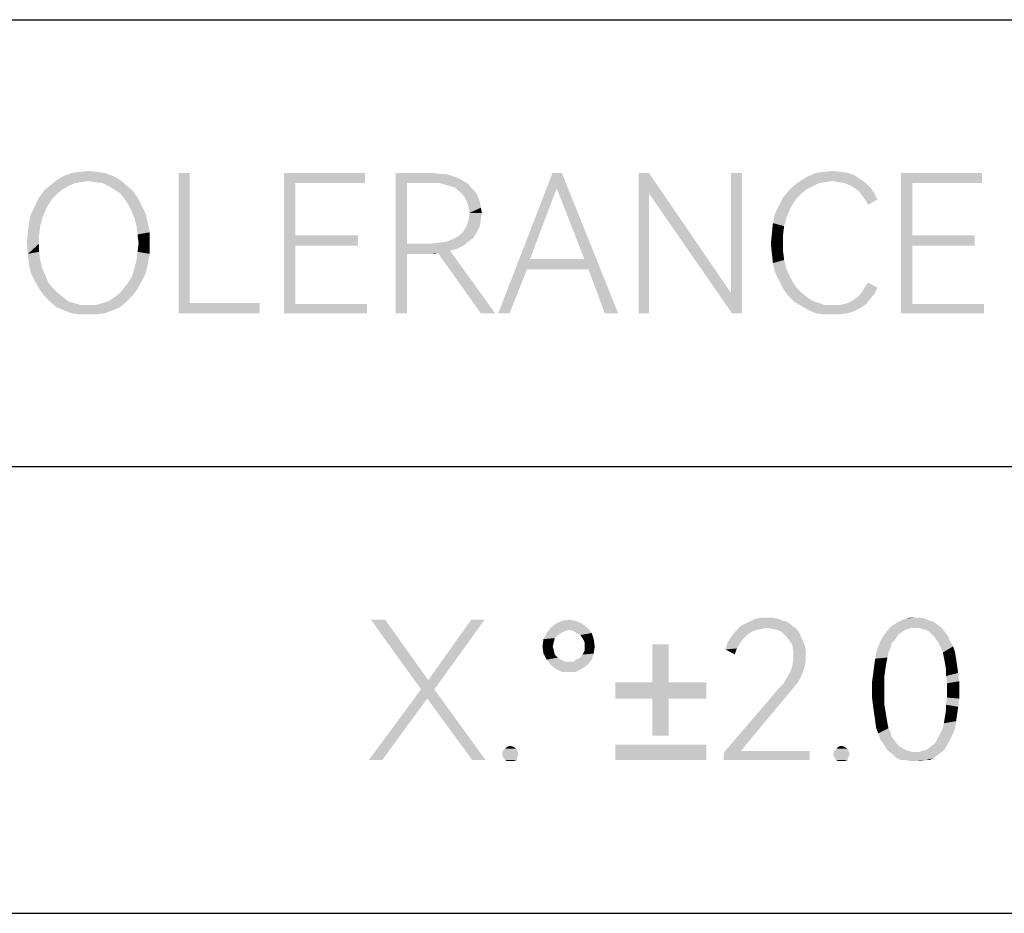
# Model space of a CAD drawing. Header units: millimetres. Extents: x 0 to 297, y 0 to 210.
# Tile 38 of 84: x 108 to 124, y 19 to 33. Entities that reach past the tile are written whole.
import ezdxf

# ---------------------------------------------------------------- set-up
doc = ezdxf.new("R2010")
doc.units = ezdxf.units.MM
doc.header["$LTSCALE"] = 16.335
doc.layers.get('0').update_dxf_attribs({"linetype": 'CONTINUOUS'})

msp = doc.modelspace()

# ---------------------------------------------------------------- linework, layer by layer
at = {"color": 7, "linetype": 'CONTINUOUS', "true_color": 0x00bfff}
for p, q in [((92, 33), (292, 33)), ((92, 26), (172, 26)), ((92, 19), (266, 19))]:
    msp.add_line(p, q, dxfattribs=at)
at = {"color": 7, "linetype": 'CONTINUOUS'}
for points in [[(109.714, 30.552), (108.831, 30.488), (108.943, 30.552)], [(108.831, 30.488), (109.714, 30.552), (109.827, 30.488)], [(109.586, 30.6), (108.943, 30.552), (109.072, 30.6)], [(108.943, 30.552), (109.586, 30.6), (109.714, 30.552)], [(109.457, 30.616), (109.072, 30.6), (109.2, 30.616)], [(109.072, 30.6), (109.457, 30.616), (109.586, 30.6)], [(109.2, 30.616), (109.329, 30.632), (109.457, 30.616)], [(110.919, 30.6), (110.919, 28.561), (110.742, 28.4)], [(110.919, 30.6), (110.742, 28.4), (110.742, 30.6)], [(112.396, 30.6), (113.665, 30.6), (112.573, 30.439)], [(112.573, 30.439), (112.396, 28.4), (112.396, 30.6)], [(112.573, 30.439), (113.665, 30.6), (113.665, 30.439)], [(114.146, 30.6), (114.724, 30.6), (114.323, 30.439)], [(114.323, 30.439), (114.146, 28.4), (114.146, 30.6)], [(114.724, 30.6), (114.837, 30.584), (114.323, 30.439)], [(114.933, 30.584), (115.03, 30.552), (114.323, 30.439)], [(114.837, 30.584), (114.933, 30.584), (114.323, 30.439)], [(115.03, 30.552), (115.126, 30.52), (114.323, 30.439)], [(116.748, 30.6), (116.668, 30.359), (115.752, 28.4)], [(116.748, 30.6), (115.752, 28.4), (116.603, 30.6)], [(117.101, 29.251), (116.668, 30.359), (116.748, 30.6)], [(117.165, 29.091), (117.101, 29.251), (116.748, 30.6)], [(117.422, 28.4), (117.165, 29.091), (116.748, 30.6)], [(117.422, 28.4), (116.748, 30.6), (117.631, 28.4)], [(118.113, 30.6), (118.113, 30.279), (117.952, 28.4)], [(118.113, 30.6), (117.952, 28.4), (117.952, 30.6)], [(118.113, 30.279), (118.113, 30.6), (119.397, 28.721)], [(119.574, 30.6), (119.397, 28.721), (119.397, 30.6)], [(119.414, 28.4), (119.397, 28.721), (119.574, 30.6)], [(119.414, 28.4), (119.574, 30.6), (119.574, 28.4)], [(121.421, 30.504), (120.505, 30.488), (120.618, 30.552)], [(121.228, 30.6), (121.324, 30.568), (120.618, 30.552)], [(121.228, 30.6), (120.618, 30.552), (120.73, 30.6)], [(120.618, 30.552), (121.324, 30.568), (121.421, 30.504)], [(121.116, 30.616), (120.73, 30.6), (120.859, 30.616)], [(120.73, 30.6), (121.116, 30.616), (121.228, 30.6)], [(120.859, 30.616), (120.987, 30.632), (121.116, 30.616)], [(122.063, 30.6), (123.332, 30.6), (122.24, 30.439)], [(122.24, 30.439), (122.063, 28.4), (122.063, 30.6)], [(122.24, 30.439), (123.332, 30.6), (123.332, 30.439)], [(109.008, 30.391), (108.638, 30.327), (108.735, 30.407)], [(109.329, 30.472), (108.735, 30.407), (108.831, 30.488)], [(109.329, 30.472), (109.216, 30.455), (108.735, 30.407)], [(109.216, 30.455), (109.12, 30.439), (108.735, 30.407)], [(108.735, 30.407), (109.12, 30.439), (109.008, 30.391)], [(108.831, 30.488), (109.827, 30.488), (109.329, 30.472)], [(109.441, 30.455), (109.329, 30.472), (109.827, 30.488)], [(109.554, 30.439), (109.441, 30.455), (109.827, 30.488)], [(109.554, 30.439), (109.827, 30.488), (109.923, 30.407)], [(109.923, 30.407), (109.65, 30.391), (109.554, 30.439)], [(109.73, 30.343), (109.65, 30.391), (109.923, 30.407)], [(109.73, 30.343), (109.923, 30.407), (110.019, 30.327)], [(112.573, 30.439), (112.573, 29.62), (112.396, 28.4)], [(114.323, 30.439), (114.323, 29.492), (114.146, 28.4)], [(115.126, 30.52), (115.206, 30.472), (114.323, 30.439)], [(114.708, 30.439), (114.323, 30.439), (115.206, 30.472)], [(114.837, 30.439), (114.708, 30.439), (115.206, 30.472)], [(114.837, 30.439), (115.206, 30.472), (115.286, 30.423)], [(115.286, 30.423), (114.949, 30.407), (114.837, 30.439)], [(115.062, 30.375), (114.949, 30.407), (115.286, 30.423)], [(115.062, 30.375), (115.286, 30.423), (115.335, 30.359)], [(120.682, 30.391), (120.297, 30.311), (120.393, 30.407)], [(120.987, 30.472), (120.393, 30.407), (120.505, 30.488)], [(120.987, 30.472), (120.875, 30.455), (120.393, 30.407)], [(120.875, 30.455), (120.778, 30.439), (120.393, 30.407)], [(120.393, 30.407), (120.778, 30.439), (120.682, 30.391)], [(120.987, 30.472), (120.505, 30.488), (121.421, 30.504)], [(121.084, 30.455), (120.987, 30.472), (121.421, 30.504)], [(121.18, 30.439), (121.084, 30.455), (121.421, 30.504)], [(121.18, 30.439), (121.421, 30.504), (121.517, 30.439)], [(121.517, 30.439), (121.26, 30.407), (121.18, 30.439)], [(121.26, 30.407), (121.517, 30.439), (121.581, 30.375)], [(121.581, 30.375), (121.341, 30.359), (121.26, 30.407)], [(122.24, 30.439), (122.24, 29.62), (122.063, 28.4)], [(108.847, 30.279), (108.558, 30.215), (108.638, 30.327)], [(108.558, 30.215), (108.847, 30.279), (108.767, 30.199)], [(109.008, 30.391), (108.927, 30.343), (108.638, 30.327)], [(108.638, 30.327), (108.927, 30.343), (108.847, 30.279)], [(110.019, 30.327), (109.827, 30.279), (109.73, 30.343)], [(109.827, 30.279), (110.019, 30.327), (110.1, 30.215)], [(110.1, 30.215), (109.891, 30.199), (109.827, 30.279)], [(115.335, 30.359), (115.142, 30.311), (115.062, 30.375)], [(115.142, 30.311), (115.335, 30.359), (115.399, 30.295)], [(115.399, 30.295), (115.206, 30.247), (115.142, 30.311)], [(115.206, 30.247), (115.399, 30.295), (115.431, 30.231)], [(115.431, 30.231), (115.254, 30.166), (115.206, 30.247)], [(116.668, 30.359), (116.25, 29.251), (115.752, 28.4)], [(117.952, 28.4), (118.113, 30.279), (118.113, 28.4)], [(119.397, 28.721), (119.414, 28.4), (118.113, 30.279)], [(120.505, 30.279), (120.216, 30.215), (120.297, 30.311)], [(120.216, 30.215), (120.505, 30.279), (120.425, 30.199)], [(120.682, 30.391), (120.586, 30.343), (120.297, 30.311)], [(120.297, 30.311), (120.586, 30.343), (120.505, 30.279)], [(121.405, 30.311), (121.341, 30.359), (121.581, 30.375)], [(121.405, 30.311), (121.581, 30.375), (121.646, 30.279)], [(121.646, 30.279), (121.453, 30.247), (121.405, 30.311)], [(121.501, 30.182), (121.453, 30.247), (121.646, 30.279)], [(121.501, 30.182), (121.646, 30.279), (121.694, 30.182)], [(108.767, 30.199), (108.494, 30.086), (108.558, 30.215)], [(108.767, 30.199), (108.703, 30.102), (108.494, 30.086)], [(108.494, 30.086), (108.703, 30.102), (108.654, 30.006)], [(109.955, 30.102), (109.891, 30.199), (110.1, 30.215)], [(109.955, 30.102), (110.1, 30.215), (110.164, 30.086)], [(110.164, 30.086), (110.003, 30.006), (109.955, 30.102)], [(115.254, 30.166), (115.431, 30.231), (115.463, 30.15)], [(115.463, 30.15), (115.286, 30.07), (115.254, 30.166)], [(115.286, 30.07), (115.463, 30.15), (115.479, 30.054)], [(120.425, 30.199), (120.152, 30.086), (120.216, 30.215)], [(120.425, 30.199), (120.361, 30.102), (120.152, 30.086)], [(120.152, 30.086), (120.361, 30.102), (120.313, 30.006)], [(121.694, 30.182), (121.549, 30.102), (121.501, 30.182)], [(108.606, 29.893), (108.397, 29.813), (108.43, 29.958)], [(108.654, 30.006), (108.43, 29.958), (108.494, 30.086)], [(108.43, 29.958), (108.654, 30.006), (108.606, 29.893)], [(110.003, 30.006), (110.164, 30.086), (110.228, 29.958)], [(110.228, 29.958), (110.051, 29.893), (110.003, 30.006)], [(110.051, 29.893), (110.228, 29.958), (110.26, 29.813)], [(115.479, 30.054), (115.303, 29.974), (115.286, 30.07)], [(115.495, 29.974), (115.286, 29.861), (115.303, 29.974)], [(115.286, 29.861), (115.495, 29.974), (115.479, 29.861)], [(115.303, 29.974), (115.479, 30.054), (115.495, 29.974)], [(120.265, 29.893), (120.056, 29.813), (120.088, 29.958)], [(120.313, 30.006), (120.088, 29.958), (120.152, 30.086)], [(120.088, 29.958), (120.313, 30.006), (120.265, 29.893)], [(108.574, 29.765), (108.381, 29.669), (108.397, 29.813)], [(108.397, 29.813), (108.606, 29.893), (108.574, 29.765)], [(110.26, 29.813), (110.084, 29.765), (110.051, 29.893)], [(110.084, 29.765), (110.26, 29.813), (110.292, 29.669)], [(115.479, 29.861), (115.254, 29.765), (115.286, 29.861)], [(115.254, 29.765), (115.479, 29.861), (115.463, 29.765)], [(120.232, 29.765), (120.04, 29.653), (120.056, 29.813)], [(120.056, 29.813), (120.265, 29.893), (120.232, 29.765)], [(108.558, 29.636), (108.365, 29.492), (108.381, 29.669)], [(108.365, 29.492), (108.558, 29.636), (108.558, 29.492)], [(108.381, 29.669), (108.574, 29.765), (108.558, 29.636)], [(110.292, 29.669), (110.1, 29.636), (110.084, 29.765)], [(110.116, 29.492), (110.1, 29.636), (110.292, 29.669)], [(110.116, 29.492), (110.292, 29.669), (110.292, 29.492)], [(115.415, 29.669), (115.142, 29.62), (115.206, 29.685)], [(115.142, 29.62), (115.415, 29.669), (115.367, 29.588)], [(115.463, 29.765), (115.206, 29.685), (115.254, 29.765)], [(115.206, 29.685), (115.463, 29.765), (115.415, 29.669)], [(120.216, 29.636), (120.024, 29.492), (120.04, 29.653)], [(120.024, 29.492), (120.216, 29.636), (120.216, 29.492)], [(120.04, 29.653), (120.232, 29.765), (120.216, 29.636)], [(108.558, 29.492), (108.381, 29.331), (108.365, 29.492)], [(108.558, 29.492), (108.558, 29.364), (108.381, 29.331)], [(110.292, 29.492), (110.1, 29.364), (110.116, 29.492)], [(110.1, 29.364), (110.292, 29.492), (110.292, 29.331)], [(112.573, 29.62), (112.573, 29.46), (112.396, 28.4)], [(112.573, 29.46), (113.552, 29.62), (113.552, 29.46)], [(112.573, 29.62), (113.552, 29.62), (112.573, 29.46)], [(114.323, 29.492), (114.323, 29.331), (114.146, 28.4)], [(114.708, 29.492), (115.206, 29.46), (114.323, 29.331)], [(114.323, 29.492), (114.708, 29.492), (114.323, 29.331)], [(114.708, 29.492), (114.837, 29.508), (115.286, 29.524)], [(114.708, 29.492), (115.286, 29.524), (115.206, 29.46)], [(115.286, 29.524), (114.837, 29.508), (114.949, 29.524)], [(114.949, 29.524), (115.062, 29.572), (115.367, 29.588)], [(114.949, 29.524), (115.367, 29.588), (115.286, 29.524)], [(115.367, 29.588), (115.062, 29.572), (115.142, 29.62)], [(120.216, 29.492), (120.04, 29.331), (120.024, 29.492)], [(120.216, 29.492), (120.216, 29.364), (120.04, 29.331)], [(122.24, 29.62), (122.24, 29.46), (122.063, 28.4)], [(122.24, 29.46), (123.219, 29.62), (123.219, 29.46)], [(122.24, 29.62), (123.219, 29.62), (122.24, 29.46)], [(108.381, 29.331), (108.558, 29.364), (108.574, 29.235)], [(108.574, 29.235), (108.397, 29.171), (108.381, 29.331)], [(110.292, 29.331), (110.084, 29.235), (110.1, 29.364)], [(110.084, 29.235), (110.292, 29.331), (110.26, 29.171)], [(112.573, 29.46), (112.573, 28.545), (112.396, 28.4)], [(114.146, 28.4), (114.323, 29.331), (114.323, 28.4)], [(115.206, 29.46), (115.11, 29.412), (114.323, 29.331)], [(115.11, 29.412), (114.997, 29.38), (114.323, 29.331)], [(114.997, 29.38), (114.805, 29.347), (114.323, 29.331)], [(114.724, 29.331), (114.323, 29.331), (114.805, 29.347)], [(114.724, 29.331), (114.805, 29.347), (114.757, 29.331)], [(115.479, 28.4), (114.805, 29.347), (114.997, 29.38)], [(115.479, 28.4), (114.997, 29.38), (115.704, 28.4)], [(120.04, 29.331), (120.216, 29.364), (120.232, 29.235)], [(120.232, 29.235), (120.056, 29.187), (120.04, 29.331)], [(122.24, 29.46), (122.24, 28.545), (122.063, 28.4)], [(108.397, 29.171), (108.574, 29.235), (108.606, 29.107)], [(108.606, 29.107), (108.43, 29.026), (108.397, 29.171)], [(110.26, 29.171), (110.051, 29.107), (110.084, 29.235)], [(110.051, 29.107), (110.26, 29.171), (110.228, 29.026)], [(116.25, 29.251), (116.202, 29.091), (115.752, 28.4)], [(116.25, 29.251), (117.101, 29.251), (116.202, 29.091)], [(117.165, 29.091), (116.202, 29.091), (117.101, 29.251)], [(120.056, 29.187), (120.232, 29.235), (120.265, 29.107)], [(120.265, 29.107), (120.088, 29.042), (120.056, 29.187)], [(108.43, 29.026), (108.606, 29.107), (108.654, 28.994)], [(108.654, 28.994), (108.494, 28.898), (108.43, 29.026)], [(110.228, 29.026), (110.019, 28.994), (110.051, 29.107)], [(110.019, 28.994), (110.228, 29.026), (110.164, 28.898)], [(115.752, 28.4), (116.202, 29.091), (115.929, 28.4)], [(120.088, 29.042), (120.265, 29.107), (120.313, 28.994)], [(120.313, 28.994), (120.152, 28.914), (120.088, 29.042)], [(108.494, 28.898), (108.654, 28.994), (108.703, 28.882)], [(108.703, 28.882), (108.558, 28.785), (108.494, 28.898)], [(108.703, 28.882), (108.767, 28.801), (108.558, 28.785)], [(109.891, 28.801), (109.955, 28.882), (110.164, 28.898)], [(109.891, 28.801), (110.164, 28.898), (110.1, 28.785)], [(110.164, 28.898), (109.955, 28.882), (110.019, 28.994)], [(120.152, 28.914), (120.313, 28.994), (120.361, 28.898)], [(120.361, 28.898), (120.216, 28.785), (120.152, 28.914)], [(120.361, 28.898), (120.425, 28.801), (120.216, 28.785)], [(121.501, 28.818), (121.549, 28.882), (121.694, 28.801)], [(108.558, 28.785), (108.767, 28.801), (108.847, 28.721)], [(108.847, 28.721), (108.638, 28.673), (108.558, 28.785)], [(108.638, 28.673), (108.847, 28.721), (108.927, 28.657)], [(110.019, 28.673), (109.746, 28.657), (109.827, 28.721)], [(110.1, 28.785), (109.827, 28.721), (109.891, 28.801)], [(109.827, 28.721), (110.1, 28.785), (110.019, 28.673)], [(120.216, 28.785), (120.425, 28.801), (120.505, 28.721)], [(120.505, 28.721), (120.297, 28.673), (120.216, 28.785)], [(120.297, 28.673), (120.505, 28.721), (120.586, 28.657)], [(121.341, 28.625), (121.405, 28.673), (121.646, 28.705)], [(121.341, 28.625), (121.646, 28.705), (121.581, 28.625)], [(121.646, 28.705), (121.405, 28.673), (121.453, 28.737)], [(121.694, 28.801), (121.453, 28.737), (121.501, 28.818)], [(121.453, 28.737), (121.694, 28.801), (121.646, 28.705)], [(108.927, 28.657), (108.735, 28.577), (108.638, 28.673)], [(108.927, 28.657), (109.008, 28.593), (108.735, 28.577)], [(108.735, 28.577), (109.008, 28.593), (109.104, 28.561)], [(109.104, 28.561), (108.831, 28.496), (108.735, 28.577)], [(109.104, 28.561), (109.216, 28.528), (108.831, 28.496)], [(109.441, 28.528), (109.554, 28.561), (109.923, 28.577)], [(109.441, 28.528), (109.923, 28.577), (109.827, 28.496)], [(109.923, 28.577), (109.554, 28.561), (109.65, 28.593)], [(109.65, 28.593), (109.746, 28.657), (110.019, 28.673)], [(109.65, 28.593), (110.019, 28.673), (109.923, 28.577)], [(110.919, 28.561), (112.011, 28.561), (110.742, 28.4)], [(110.742, 28.4), (112.011, 28.561), (112.011, 28.4)], [(112.573, 28.545), (113.697, 28.545), (112.396, 28.4)], [(112.396, 28.4), (113.697, 28.545), (113.697, 28.4)], [(120.586, 28.657), (120.393, 28.577), (120.297, 28.673)], [(120.586, 28.657), (120.682, 28.593), (120.393, 28.577)], [(120.393, 28.577), (120.682, 28.593), (120.778, 28.561)], [(120.778, 28.561), (120.505, 28.512), (120.393, 28.577)], [(120.778, 28.561), (120.875, 28.528), (120.505, 28.512)], [(121.517, 28.545), (121.084, 28.528), (121.18, 28.545)], [(121.084, 28.528), (121.517, 28.545), (121.421, 28.48)], [(121.18, 28.545), (121.26, 28.577), (121.581, 28.625)], [(121.18, 28.545), (121.581, 28.625), (121.517, 28.545)], [(121.581, 28.625), (121.26, 28.577), (121.341, 28.625)], [(122.24, 28.545), (123.364, 28.545), (122.063, 28.4)], [(122.063, 28.4), (123.364, 28.545), (123.364, 28.4)], [(109.329, 28.528), (109.441, 28.528), (108.831, 28.496)], [(109.216, 28.528), (109.329, 28.528), (108.831, 28.496)], [(109.827, 28.496), (108.831, 28.496), (109.441, 28.528)], [(109.827, 28.496), (108.943, 28.448), (108.831, 28.496)], [(108.943, 28.448), (109.827, 28.496), (109.714, 28.448)], [(109.714, 28.448), (109.072, 28.4), (108.943, 28.448)], [(109.072, 28.4), (109.714, 28.448), (109.586, 28.4)], [(109.586, 28.4), (109.2, 28.384), (109.072, 28.4)], [(109.329, 28.384), (109.2, 28.384), (109.586, 28.4)], [(109.329, 28.384), (109.586, 28.4), (109.457, 28.384)], [(120.987, 28.528), (121.084, 28.528), (120.505, 28.512)], [(120.875, 28.528), (120.987, 28.528), (120.505, 28.512)], [(121.421, 28.48), (120.505, 28.512), (121.084, 28.528)], [(121.421, 28.48), (120.618, 28.448), (120.505, 28.512)], [(120.618, 28.448), (121.421, 28.48), (121.324, 28.432)], [(121.324, 28.432), (120.73, 28.4), (120.618, 28.448)], [(120.73, 28.4), (121.324, 28.432), (121.228, 28.4)], [(121.228, 28.4), (120.859, 28.384), (120.73, 28.4)], [(120.987, 28.384), (120.859, 28.384), (121.228, 28.4)], [(120.987, 28.384), (121.228, 28.4), (121.116, 28.384)], [(120.053, 23.632), (120.133, 23.616), (119.748, 23.6)], [(119.973, 23.632), (120.053, 23.632), (119.748, 23.6)], [(119.973, 23.632), (119.748, 23.6), (119.86, 23.632)], [(119.748, 23.6), (120.133, 23.616), (120.213, 23.584)], [(122.446, 23.616), (122.06, 23.584), (122.14, 23.616)], [(122.06, 23.584), (122.446, 23.616), (122.51, 23.584)], [(122.285, 23.632), (122.365, 23.632), (122.14, 23.616)], [(122.285, 23.632), (122.14, 23.616), (122.205, 23.632)], [(122.14, 23.616), (122.365, 23.632), (122.446, 23.616)], [(113.98, 23.6), (114.542, 22.508), (113.756, 23.6)], [(113.98, 23.6), (114.655, 22.653), (114.542, 22.508)], [(114.542, 22.508), (114.655, 22.653), (115.538, 23.6)], [(114.542, 22.508), (115.538, 23.6), (114.751, 22.508)], [(115.538, 23.6), (114.655, 22.653), (115.329, 23.6)], [(116.863, 23.439), (116.51, 23.391), (116.574, 23.472)], [(117.072, 23.536), (116.574, 23.472), (116.654, 23.536)], [(116.574, 23.472), (117.072, 23.536), (117.152, 23.472)], [(116.574, 23.472), (117.152, 23.472), (116.863, 23.439)], [(116.959, 23.584), (116.654, 23.536), (116.75, 23.584)], [(116.654, 23.536), (116.959, 23.584), (117.072, 23.536)], [(116.75, 23.584), (116.863, 23.6), (116.959, 23.584)], [(116.927, 23.423), (116.863, 23.439), (117.152, 23.472)], [(116.975, 23.391), (116.927, 23.423), (117.152, 23.472)], [(116.975, 23.391), (117.152, 23.472), (117.216, 23.391)], [(119.956, 23.472), (119.475, 23.423), (119.555, 23.504)], [(119.956, 23.472), (119.876, 23.455), (119.475, 23.423)], [(119.876, 23.455), (119.796, 23.439), (119.475, 23.423)], [(120.342, 23.52), (119.555, 23.504), (119.651, 23.552)], [(119.956, 23.472), (119.555, 23.504), (120.342, 23.52)], [(120.213, 23.584), (119.651, 23.552), (119.748, 23.6)], [(120.213, 23.584), (120.278, 23.568), (119.651, 23.552)], [(119.651, 23.552), (120.278, 23.568), (120.342, 23.52)], [(119.956, 23.472), (120.342, 23.52), (120.406, 23.472)], [(120.406, 23.472), (120.053, 23.455), (119.956, 23.472)], [(120.133, 23.439), (120.053, 23.455), (120.406, 23.472)], [(120.133, 23.439), (120.406, 23.472), (120.454, 23.423)], [(122.237, 23.472), (122.173, 23.455), (121.835, 23.407)], [(122.237, 23.472), (121.835, 23.407), (121.884, 23.472)], [(122.173, 23.455), (122.124, 23.439), (121.835, 23.407)], [(122.638, 23.52), (121.884, 23.472), (121.948, 23.52)], [(122.237, 23.472), (121.884, 23.472), (122.638, 23.52)], [(121.948, 23.52), (121.996, 23.552), (122.574, 23.568)], [(121.948, 23.52), (122.574, 23.568), (122.638, 23.52)], [(122.51, 23.584), (122.574, 23.568), (121.996, 23.552)], [(122.51, 23.584), (121.996, 23.552), (122.06, 23.584)], [(122.285, 23.472), (122.237, 23.472), (122.638, 23.52)], [(122.349, 23.472), (122.285, 23.472), (122.638, 23.52)], [(122.349, 23.472), (122.638, 23.52), (122.702, 23.472)], [(122.702, 23.472), (122.397, 23.455), (122.349, 23.472)], [(122.462, 23.439), (122.397, 23.455), (122.702, 23.472)], [(122.51, 23.407), (122.462, 23.439), (122.702, 23.472)], [(122.51, 23.407), (122.702, 23.472), (122.751, 23.407)], [(116.734, 23.391), (116.686, 23.359), (116.461, 23.295)], [(116.734, 23.391), (116.461, 23.295), (116.51, 23.391)], [(116.686, 23.359), (116.638, 23.311), (116.461, 23.295)], [(116.461, 23.295), (116.638, 23.311), (116.622, 23.247)], [(116.863, 23.439), (116.799, 23.423), (116.51, 23.391)], [(116.51, 23.391), (116.799, 23.423), (116.734, 23.391)], [(117.216, 23.391), (117.039, 23.359), (116.975, 23.391)], [(117.072, 23.311), (117.039, 23.359), (117.216, 23.391)], [(117.072, 23.311), (117.216, 23.391), (117.248, 23.295)], [(117.248, 23.295), (117.104, 23.247), (117.072, 23.311)], [(119.587, 23.295), (119.346, 23.247), (119.411, 23.343)], [(119.716, 23.407), (119.411, 23.343), (119.475, 23.423)], [(119.716, 23.407), (119.651, 23.359), (119.411, 23.343)], [(119.411, 23.343), (119.651, 23.359), (119.587, 23.295)], [(119.475, 23.423), (119.796, 23.439), (119.716, 23.407)], [(120.454, 23.423), (120.197, 23.407), (120.133, 23.439)], [(120.197, 23.407), (120.454, 23.423), (120.486, 23.359)], [(120.486, 23.359), (120.262, 23.343), (120.197, 23.407)], [(120.31, 23.279), (120.262, 23.343), (120.486, 23.359)], [(120.31, 23.279), (120.486, 23.359), (120.519, 23.279)], [(121.996, 23.327), (121.739, 23.263), (121.787, 23.343)], [(121.996, 23.327), (121.964, 23.279), (121.739, 23.263)], [(122.076, 23.407), (122.028, 23.375), (121.787, 23.343)], [(122.076, 23.407), (121.787, 23.343), (121.835, 23.407)], [(121.787, 23.343), (122.028, 23.375), (121.996, 23.327)], [(121.835, 23.407), (122.124, 23.439), (122.076, 23.407)], [(122.751, 23.407), (122.542, 23.375), (122.51, 23.407)], [(122.542, 23.375), (122.751, 23.407), (122.799, 23.343)], [(122.799, 23.343), (122.59, 23.327), (122.542, 23.375)], [(122.622, 23.279), (122.59, 23.327), (122.799, 23.343)], [(122.622, 23.279), (122.799, 23.343), (122.831, 23.263)], [(116.622, 23.247), (116.445, 23.182), (116.461, 23.295)], [(116.445, 23.182), (116.622, 23.247), (116.606, 23.182)], [(116.606, 23.182), (116.461, 23.07), (116.445, 23.182)], [(116.606, 23.182), (116.622, 23.118), (116.461, 23.07)], [(117.104, 23.182), (117.104, 23.247), (117.248, 23.295)], [(117.104, 23.182), (117.248, 23.295), (117.264, 23.182)], [(117.264, 23.182), (117.104, 23.118), (117.104, 23.182)], [(117.104, 23.118), (117.264, 23.182), (117.248, 23.07)], [(118.42, 23.215), (118.164, 22.62), (118.164, 23.215)], [(118.164, 22.62), (118.42, 23.215), (118.42, 22.62)], [(119.539, 23.231), (119.314, 23.134), (119.346, 23.247)], [(119.539, 23.231), (119.491, 23.15), (119.314, 23.134)], [(119.314, 23.134), (119.491, 23.15), (119.459, 23.054)], [(119.346, 23.247), (119.587, 23.295), (119.539, 23.231)], [(120.519, 23.279), (120.358, 23.215), (120.31, 23.279)], [(120.358, 23.215), (120.519, 23.279), (120.551, 23.215)], [(120.551, 23.215), (120.374, 23.118), (120.358, 23.215)], [(120.551, 23.215), (120.567, 23.134), (120.374, 23.118)], [(121.9, 23.166), (121.675, 23.086), (121.707, 23.182)], [(121.675, 23.086), (121.9, 23.166), (121.867, 23.086)], [(121.916, 23.231), (121.707, 23.182), (121.739, 23.263)], [(121.707, 23.182), (121.916, 23.231), (121.9, 23.166)], [(121.739, 23.263), (121.964, 23.279), (121.916, 23.231)], [(122.831, 23.263), (122.654, 23.231), (122.622, 23.279)], [(122.654, 23.231), (122.831, 23.263), (122.879, 23.182)], [(122.879, 23.182), (122.686, 23.166), (122.654, 23.231)], [(122.719, 23.086), (122.686, 23.166), (122.879, 23.182)], [(122.719, 23.086), (122.879, 23.182), (122.911, 23.086)], [(116.461, 23.07), (116.622, 23.118), (116.638, 23.054)], [(116.638, 23.054), (116.51, 22.974), (116.461, 23.07)], [(116.638, 23.054), (116.686, 23.006), (116.51, 22.974)], [(116.51, 22.974), (116.686, 23.006), (116.734, 22.974)], [(116.975, 22.974), (117.039, 23.006), (117.248, 23.07)], [(116.975, 22.974), (117.248, 23.07), (117.216, 22.974)], [(117.039, 23.006), (117.072, 23.054), (117.248, 23.07)], [(117.248, 23.07), (117.072, 23.054), (117.104, 23.118)], [(120.374, 23.038), (120.374, 23.118), (120.567, 23.134)], [(120.374, 23.038), (120.567, 23.134), (120.567, 23.038)], [(120.567, 23.038), (120.374, 22.958), (120.374, 23.038)], [(120.374, 22.958), (120.567, 23.038), (120.567, 22.942)], [(121.835, 22.926), (121.643, 22.877), (121.659, 22.99)], [(121.867, 23.086), (121.851, 23.006), (121.659, 22.99)], [(121.867, 23.086), (121.659, 22.99), (121.675, 23.086)], [(121.659, 22.99), (121.851, 23.006), (121.835, 22.926)], [(122.911, 23.086), (122.735, 23.006), (122.719, 23.086)], [(122.735, 23.006), (122.911, 23.086), (122.927, 22.99)], [(122.927, 22.99), (122.751, 22.926), (122.735, 23.006)], [(122.751, 22.926), (122.927, 22.99), (122.943, 22.877)], [(116.734, 22.974), (116.574, 22.893), (116.51, 22.974)], [(116.734, 22.974), (116.799, 22.942), (116.574, 22.893)], [(116.574, 22.893), (116.927, 22.942), (117.216, 22.974)], [(116.574, 22.893), (117.216, 22.974), (117.152, 22.893)], [(116.863, 22.942), (116.927, 22.942), (116.574, 22.893)], [(116.799, 22.942), (116.863, 22.942), (116.574, 22.893)], [(117.152, 22.893), (116.654, 22.829), (116.574, 22.893)], [(116.654, 22.829), (117.152, 22.893), (117.056, 22.829)], [(117.216, 22.974), (116.927, 22.942), (116.975, 22.974)], [(120.551, 22.861), (120.342, 22.813), (120.358, 22.877)], [(120.342, 22.813), (120.551, 22.861), (120.519, 22.765)], [(120.567, 22.942), (120.358, 22.877), (120.374, 22.958)], [(120.358, 22.877), (120.567, 22.942), (120.551, 22.861)], [(121.819, 22.829), (121.627, 22.749), (121.643, 22.877)], [(121.643, 22.877), (121.835, 22.926), (121.819, 22.829)], [(122.943, 22.877), (122.767, 22.829), (122.751, 22.926)], [(122.767, 22.829), (122.943, 22.877), (122.959, 22.765)], [(117.056, 22.829), (116.75, 22.781), (116.654, 22.829)], [(116.863, 22.781), (116.75, 22.781), (117.056, 22.829)], [(116.863, 22.781), (117.056, 22.829), (116.959, 22.781)], [(120.486, 22.685), (120.262, 22.669), (120.31, 22.749)], [(120.262, 22.669), (120.486, 22.685), (120.438, 22.604)], [(120.519, 22.765), (120.31, 22.749), (120.342, 22.813)], [(120.31, 22.749), (120.519, 22.765), (120.486, 22.685)], [(121.803, 22.717), (121.611, 22.636), (121.627, 22.749)], [(121.611, 22.636), (121.803, 22.717), (121.803, 22.604)], [(121.627, 22.749), (121.819, 22.829), (121.803, 22.717)], [(122.959, 22.765), (122.767, 22.717), (122.767, 22.829)], [(122.767, 22.717), (122.959, 22.765), (122.975, 22.636)], [(122.975, 22.636), (122.783, 22.604), (122.767, 22.717)], [(118.42, 22.62), (119.015, 22.62), (117.585, 22.364)], [(118.164, 22.62), (118.42, 22.62), (117.585, 22.364)], [(118.164, 22.62), (117.585, 22.364), (117.585, 22.62)], [(118.164, 22.364), (117.585, 22.364), (119.015, 22.62)], [(118.42, 22.364), (118.164, 22.364), (119.015, 22.62)], [(118.42, 22.364), (119.015, 22.62), (119.015, 22.364)], [(120.133, 22.508), (120.213, 22.588), (120.438, 22.604)], [(120.133, 22.508), (120.438, 22.604), (120.358, 22.508)], [(120.438, 22.604), (120.213, 22.588), (120.262, 22.669)], [(121.803, 22.604), (121.611, 22.492), (121.611, 22.636)], [(121.611, 22.492), (121.803, 22.604), (121.803, 22.492)], [(122.783, 22.492), (122.783, 22.604), (122.975, 22.636)], [(122.783, 22.492), (122.975, 22.636), (122.975, 22.492)], [(114.751, 22.508), (114.639, 22.364), (113.723, 21.4)], [(114.751, 22.508), (113.723, 21.4), (114.542, 22.508)], [(115.345, 21.4), (114.639, 22.364), (114.751, 22.508)], [(115.345, 21.4), (114.751, 22.508), (115.554, 21.4)], [(120.278, 22.412), (120.181, 22.299), (119.282, 21.512)], [(120.278, 22.412), (119.282, 21.512), (120.053, 22.412)], [(120.358, 22.508), (120.053, 22.412), (120.133, 22.508)], [(120.053, 22.412), (120.358, 22.508), (120.278, 22.412)], [(121.803, 22.492), (121.803, 22.38), (121.611, 22.364)], [(121.803, 22.492), (121.611, 22.364), (121.611, 22.492)], [(121.611, 22.364), (121.803, 22.38), (121.803, 22.267)], [(122.975, 22.364), (122.767, 22.267), (122.783, 22.38)], [(122.975, 22.492), (122.783, 22.38), (122.783, 22.492)], [(122.783, 22.38), (122.975, 22.492), (122.975, 22.364)], [(113.723, 21.4), (114.639, 22.364), (113.932, 21.4)], [(118.42, 22.364), (118.164, 21.785), (118.164, 22.364)], [(118.164, 21.785), (118.42, 22.364), (118.42, 21.785)], [(120.181, 22.299), (119.555, 21.545), (119.282, 21.512)], [(121.803, 22.267), (121.627, 22.235), (121.611, 22.364)], [(121.627, 22.235), (121.803, 22.267), (121.819, 22.171)], [(121.819, 22.171), (121.643, 22.123), (121.627, 22.235)], [(122.767, 22.267), (122.975, 22.364), (122.959, 22.235)], [(122.959, 22.235), (122.767, 22.171), (122.767, 22.267)], [(122.767, 22.171), (122.959, 22.235), (122.943, 22.123)], [(121.643, 22.123), (121.819, 22.171), (121.835, 22.074)], [(121.835, 22.074), (121.659, 22.01), (121.643, 22.123)], [(121.659, 22.01), (121.835, 22.074), (121.851, 21.978)], [(122.927, 22.01), (122.735, 21.978), (122.751, 22.074)], [(122.943, 22.123), (122.751, 22.074), (122.767, 22.171)], [(122.751, 22.074), (122.943, 22.123), (122.927, 22.01)], [(121.851, 21.978), (121.675, 21.898), (121.659, 22.01)], [(121.675, 21.898), (121.851, 21.978), (121.867, 21.898)], [(122.719, 21.898), (122.735, 21.978), (122.927, 22.01)], [(122.719, 21.898), (122.927, 22.01), (122.911, 21.898)], [(121.867, 21.898), (121.707, 21.818), (121.675, 21.898)], [(121.867, 21.898), (121.9, 21.834), (121.707, 21.818)], [(121.707, 21.818), (121.9, 21.834), (121.916, 21.769)], [(121.916, 21.769), (121.739, 21.721), (121.707, 21.818)], [(121.739, 21.721), (121.916, 21.769), (121.964, 21.705)], [(122.831, 21.721), (122.622, 21.705), (122.654, 21.769)], [(122.879, 21.818), (122.654, 21.769), (122.686, 21.834)], [(122.654, 21.769), (122.879, 21.818), (122.831, 21.721)], [(122.911, 21.898), (122.686, 21.834), (122.719, 21.898)], [(122.686, 21.834), (122.911, 21.898), (122.879, 21.818)], [(115.988, 21.609), (115.859, 21.577), (115.891, 21.609)], [(115.859, 21.577), (115.988, 21.609), (116.036, 21.577)], [(115.891, 21.609), (115.939, 21.625), (115.988, 21.609)], [(119.015, 21.641), (117.585, 21.4), (117.585, 21.641)], [(117.585, 21.4), (119.015, 21.641), (119.015, 21.4)], [(121.177, 21.609), (121.048, 21.577), (121.081, 21.609)], [(121.048, 21.577), (121.177, 21.609), (121.225, 21.577)], [(121.081, 21.609), (121.129, 21.625), (121.177, 21.609)], [(121.964, 21.705), (121.787, 21.657), (121.739, 21.721)], [(121.787, 21.657), (121.964, 21.705), (121.996, 21.657)], [(121.996, 21.657), (121.835, 21.577), (121.787, 21.657)], [(121.996, 21.657), (122.028, 21.625), (121.835, 21.577)], [(122.028, 21.625), (122.076, 21.593), (121.835, 21.577)], [(122.51, 21.593), (122.542, 21.625), (122.799, 21.657)], [(122.51, 21.593), (122.799, 21.657), (122.751, 21.577)], [(122.799, 21.657), (122.542, 21.625), (122.59, 21.657)], [(122.59, 21.657), (122.622, 21.705), (122.831, 21.721)], [(122.59, 21.657), (122.831, 21.721), (122.799, 21.657)], [(116.052, 21.545), (115.811, 21.496), (115.827, 21.545)], [(115.811, 21.496), (116.052, 21.545), (116.068, 21.496)], [(116.068, 21.496), (115.827, 21.448), (115.811, 21.496)], [(116.036, 21.577), (115.827, 21.545), (115.859, 21.577)], [(115.827, 21.545), (116.036, 21.577), (116.052, 21.545)], [(115.827, 21.448), (116.068, 21.496), (116.052, 21.448)], [(116.052, 21.448), (115.859, 21.4), (115.827, 21.448)], [(115.859, 21.4), (116.052, 21.448), (116.036, 21.4)], [(119.555, 21.545), (120.631, 21.545), (119.282, 21.512)], [(119.282, 21.4), (119.282, 21.512), (120.631, 21.545)], [(119.282, 21.4), (120.631, 21.545), (120.631, 21.4)], [(121.241, 21.545), (121, 21.496), (121.016, 21.545)], [(121, 21.496), (121.241, 21.545), (121.257, 21.496)], [(121.257, 21.496), (121.016, 21.448), (121, 21.496)], [(121.225, 21.577), (121.016, 21.545), (121.048, 21.577)], [(121.016, 21.545), (121.225, 21.577), (121.241, 21.545)], [(121.016, 21.448), (121.257, 21.496), (121.241, 21.448)], [(121.241, 21.448), (121.048, 21.4), (121.016, 21.448)], [(121.048, 21.4), (121.241, 21.448), (121.225, 21.4)], [(121.835, 21.577), (122.076, 21.593), (122.124, 21.561)], [(122.124, 21.561), (121.884, 21.528), (121.835, 21.577)], [(122.124, 21.561), (122.173, 21.545), (121.884, 21.528)], [(121.884, 21.528), (122.173, 21.545), (122.237, 21.528)], [(122.237, 21.528), (121.948, 21.48), (121.884, 21.528)], [(122.349, 21.528), (122.702, 21.528), (121.948, 21.48)], [(122.285, 21.528), (122.349, 21.528), (121.948, 21.48)], [(122.237, 21.528), (122.285, 21.528), (121.948, 21.48)], [(121.948, 21.48), (122.702, 21.528), (122.638, 21.48)], [(122.638, 21.48), (121.996, 21.432), (121.948, 21.48)], [(121.996, 21.432), (122.638, 21.48), (122.574, 21.432)], [(122.349, 21.528), (122.397, 21.545), (122.751, 21.577)], [(122.349, 21.528), (122.751, 21.577), (122.702, 21.528)], [(122.397, 21.545), (122.462, 21.561), (122.751, 21.577)], [(122.751, 21.577), (122.462, 21.561), (122.51, 21.593)], [(116.036, 21.4), (115.891, 21.384), (115.859, 21.4)], [(115.939, 21.384), (115.891, 21.384), (116.036, 21.4)], [(115.939, 21.384), (116.036, 21.4), (115.988, 21.384)], [(121.225, 21.4), (121.081, 21.384), (121.048, 21.4)], [(121.129, 21.384), (121.081, 21.384), (121.225, 21.4)], [(121.129, 21.384), (121.225, 21.4), (121.177, 21.384)], [(122.574, 21.432), (122.06, 21.4), (121.996, 21.432)], [(122.14, 21.4), (122.06, 21.4), (122.574, 21.432)], [(122.446, 21.4), (122.14, 21.4), (122.574, 21.432)], [(122.446, 21.4), (122.205, 21.384), (122.14, 21.4)], [(122.285, 21.384), (122.205, 21.384), (122.446, 21.4)], [(122.285, 21.384), (122.446, 21.4), (122.365, 21.384)], [(122.446, 21.4), (122.574, 21.432), (122.51, 21.4)]]:
    msp.add_solid(points, dxfattribs=at)

doc.saveas('drawing.dxf')
